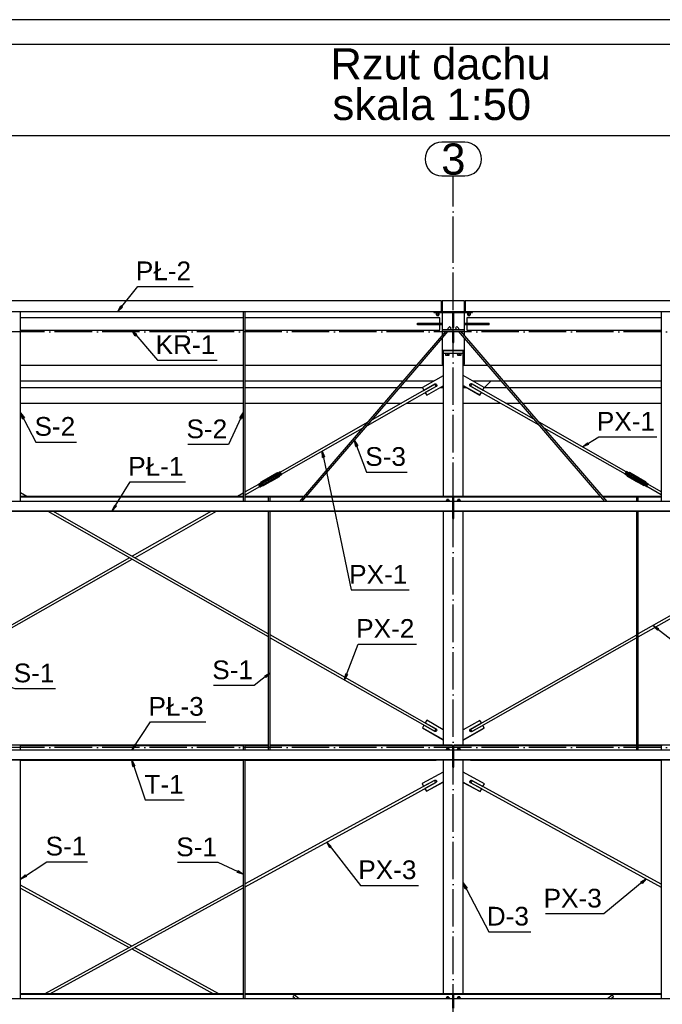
# Paper-space layout 'A0 Advance Steel' of a CAD drawing. Header units: millimetres. Extents: x -21 to 1320, y -7 to 928.
# Tile 24 of 134: x 257 to 360, y 671 to 829. Entities that reach past the tile are written whole.
import ezdxf

# ---------------------------------------------------------------- set-up
doc = ezdxf.new("R2010")
doc.units = ezdxf.units.MM
doc.linetypes.add('ACAD_ISO04W100', pattern=[30, 24, -3, 0, -3])
doc.layers.get('0').update_dxf_attribs({"linetype": 'CONTINUOUS'})
for name, color, linetype in [('AS_Belki', 145, 'CONTINUOUS'), ('AS_Blachy', 30, 'CONTINUOUS'), ('AS_Czesci specjalne', 31, 'CONTINUOUS'), ('AS_Siatki', 72, 'CONTINUOUS'), ('AS_Sruby', 9, 'CONTINUOUS')]:
    doc.layers.add(name, color=color, linetype=linetype)
doc.styles.add('Arial', font='arial.ttf', dxfattribs={"height": 150})

psp = doc.layouts.new('A0 Advance Steel')

# ---------------------------------------------------------------- linework, layer by layer
at = {"color": 0, "linetype": 'ByBlock', "lineweight": -2}
for p, q in [((272.31, 782.33), (272.8, 783.22)), ((273.06, 783.01), (272.31, 782.33)), ((273.06, 783.01), (272.8, 783.22)), ((275.09, 778.42), (274.56, 779.29)), ((274.56, 779.29), (275.34, 778.64)), ((275.09, 778.42), (275.34, 778.64)), ((257.03, 765.12), (256.72, 766.08)), ((256.72, 766.08), (257.33, 765.27)), ((291.83, 765.25), (292.4, 766.08)), ((292.4, 766.08), (292.13, 765.11)), ((257.03, 765.12), (257.33, 765.27)), ((291.83, 765.25), (292.13, 765.11)), ((310.43, 760.65), (310.24, 761.64)), ((310.24, 761.64), (310.74, 760.77)), ((310.43, 760.65), (310.74, 760.77)), ((346.79, 760.59), (347.55, 761.26)), ((347.73, 760.98), (346.79, 760.59)), ((347.73, 760.98), (347.55, 761.26)), ((305.11, 758.93), (305.07, 759.94)), ((305.07, 759.94), (305.43, 759)), ((305.11, 758.93), (305.43, 759)), ((271.41, 750.34), (271.79, 751.28)), ((272.07, 751.1), (271.41, 750.34)), ((272.07, 751.1), (271.79, 751.28)), ((358.77, 731.23), (358.08, 731.97)), ((358.08, 731.97), (358.97, 731.49)), ((358.77, 731.23), (358.97, 731.49)), ((295.83, 723.9), (296.72, 724.38)), ((296.72, 724.38), (296.03, 723.64)), ((295.83, 723.9), (296.03, 723.64)), ((308.62, 723.26), (308.82, 724.26)), ((309.13, 724.14), (308.62, 723.26)), ((309.13, 724.14), (308.82, 724.26)), ((274.56, 711.99), (274.97, 712.91)), ((275.25, 712.73), (274.56, 711.99)), ((275.25, 712.73), (274.97, 712.91)), ((274.72, 709.38), (274.56, 710.38)), ((274.56, 710.38), (275.03, 709.48)), ((274.72, 709.38), (275.03, 709.48)), ((306.25, 696.35), (305.77, 697.24)), ((305.77, 697.24), (306.51, 696.56)), ((306.25, 696.35), (306.51, 696.56)), ((291.57, 692.7), (291.43, 692.4)), ((291.57, 692.7), (292.4, 692.13)), ((256.72, 691.34), (257.46, 692.03)), ((257.65, 691.75), (256.72, 691.34)), ((257.65, 691.75), (257.46, 692.03)), ((292.4, 692.13), (291.43, 692.4)), ((356.11, 690.88), (356.99, 691.39)), ((356.99, 691.39), (356.33, 690.62)), ((327.98, 689.76), (327.66, 690.72)), ((327.66, 690.72), (328.27, 689.91)), ((327.98, 689.76), (328.27, 689.91)), ((356.11, 690.88), (356.33, 690.62))]:
    psp.add_line(p, q, dxfattribs=at)
psp.add_lwpolyline([(1275.22, -1.93), (1275.22, 829.07), (-4.78, 829.07), (-4.78, -1.93)], close=True)
at = {"color": 3, "ltscale": 0.25}
for points in [[(1.26, 477.54), (1.26, 825.14), (628.86, 825.14), (628.86, 477.54), (1.26, 477.54)], [(3.26, 479.89), (3.26, 810.49), (626.86, 810.49), (626.86, 479.89), (3.26, 479.89)]]:
    psp.add_lwpolyline(points, dxfattribs=at)
at = {"color": 7}
for points in [[(272.31, 782.33), (275.51, 786.32), (284.36, 786.32)], [(274.56, 779.29), (278.67, 774.49), (288.22, 774.49)], [(256.72, 766.08), (259.13, 761.39), (265.65, 761.39)], [(292.4, 766.08), (290.01, 761), (283.49, 761)], [(346.79, 760.59), (349.4, 762.21), (358.71, 762.21)], [(310.24, 761.64), (312.14, 756.57), (318.66, 756.57)], [(305.07, 759.94), (309.7, 737.69), (319.01, 737.69)], [(271.41, 750.34), (274.28, 755), (283.14, 755)], [(358.08, 731.97), (363.98, 727.43), (373.29, 727.43)], [(308.62, 723.26), (310.82, 729.01), (320.14, 729.01)], [(296.72, 724.38), (294.14, 722.38), (287.61, 722.38)], [(252.4, 723.07), (255.79, 721.88), (262.32, 721.88)], [(274.56, 711.99), (277.53, 716.52), (286.38, 716.52)], [(274.56, 710.38), (276.66, 704.03), (282.94, 704.03)], [(305.77, 697.24), (311.17, 690.34), (320.49, 690.34)], [(256.72, 691.34), (260.91, 694.13), (267.43, 694.13)], [(292.4, 692.13), (288.37, 694.01), (281.85, 694.01)], [(356.99, 691.39), (350.18, 685.79), (340.86, 685.79)], [(327.66, 690.72), (331.75, 682.9), (338.5, 682.9)]]:
    psp.add_lwpolyline(points, dxfattribs=at)
at = {"layer": 'AS_Belki', "linetype": 'Continuous', "ltscale": 0.25}
for p, q in [((319.9, 784.03), (224.96, 784.03)), ((324.16, 784.03), (319.9, 784.03)), ((324.16, 782.33), (324.16, 784.03)), ((327.86, 784.03), (324.26, 784.03)), ((324.26, 784.03), (324.26, 784.02)), ((327.86, 784.02), (327.86, 784.03)), ((427.16, 784.03), (327.96, 784.03)), ((327.96, 784.03), (327.96, 782.33)), ((224.96, 782.33), (319.9, 782.33)), ((256.72, 751.83), (256.72, 782.33)), ((292.4, 781.29), (256.72, 781.29)), ((292.4, 782.33), (292.4, 751.83)), ((292.72, 751.83), (292.72, 782.33)), ((319.9, 781.29), (292.72, 781.29)), ((319.9, 782.33), (324.16, 782.33)), ((323.9, 781.29), (319.9, 781.29)), ((323.9, 780.41), (323.9, 781.29)), ((327.96, 782.33), (427.16, 782.33)), ((359.4, 781.29), (328.22, 781.29)), ((328.22, 781.29), (328.22, 780.41)), ((359.4, 782.33), (359.4, 751.83)), ((320.3, 780.17), (320.3, 780.41)), ((323.9, 780.17), (320.3, 780.17)), ((323.9, 779.29), (323.9, 780.17)), ((325.46, 779.87), (325.01, 779.35)), ((325.44, 779.35), (325.7, 779.66)), ((326.42, 779.66), (326.69, 779.35)), ((327.11, 779.35), (326.67, 779.87)), ((328.22, 780.17), (328.22, 779.29)), ((256.72, 779.29), (292.4, 779.29)), ((256.72, 779.29), (267.09, 779.29)), ((267.09, 779.29), (267.09, 779.29)), ((282.04, 779.29), (292.4, 779.29)), ((282.04, 779.29), (282.04, 779.29)), ((292.72, 779.29), (319.9, 779.29)), ((292.72, 779.29), (295.62, 779.29)), ((295.62, 779.29), (297.86, 779.29)), ((297.87, 779.29), (300.1, 779.29)), ((300.1, 779.29), (313.69, 779.29)), ((313.69, 779.29), (313.69, 779.29)), ((319.9, 779.29), (323.9, 779.29)), ((319.9, 772.9), (325.26, 779.15)), ((324.84, 779.15), (319.9, 773.39)), ((326.86, 779.15), (350.31, 751.83)), ((350.74, 751.83), (327.28, 779.15)), ((328.22, 779.29), (359.4, 779.29)), ((338.44, 779.29), (352.02, 779.29)), ((338.44, 779.29), (338.44, 779.29)), ((352.02, 779.29), (354.26, 779.29)), ((354.27, 779.29), (356.5, 779.29)), ((356.5, 779.29), (359.4, 779.29)), ((324.46, 775.83), (324.26, 775.83)), ((324.26, 775.83), (324.26, 774.13)), ((324.46, 775.63), (324.46, 752.68)), ((327.86, 775.83), (327.66, 775.83)), ((327.66, 752.68), (327.66, 775.63)), ((327.86, 774.13), (327.86, 775.83)), ((292.4, 773.63), (256.72, 773.63)), ((319.9, 773.63), (292.72, 773.63)), ((319.9, 773.39), (301.39, 751.83)), ((320.11, 773.63), (319.9, 773.63)), ((324.46, 773.63), (320.53, 773.63)), ((331.6, 773.63), (327.66, 773.63)), ((359.4, 773.63), (332.02, 773.63)), ((301.81, 751.83), (319.9, 772.9)), ((323.09, 770.65), (319.9, 768.84)), ((319.9, 768.38), (323.29, 770.3)), ((328.84, 770.34), (339.75, 764.14)), ((338.98, 765.03), (329.04, 770.69)), ((319.9, 768.84), (313.08, 764.96)), ((256.72, 767.63), (292.4, 767.63)), ((292.72, 767.63), (314.96, 767.63)), ((312.31, 764.06), (319.9, 768.38)), ((315.38, 767.63), (317.78, 767.63)), ((318.59, 767.63), (319.9, 767.63)), ((319.9, 767.63), (324.46, 767.63)), ((327.66, 767.63), (333.6, 767.63)), ((334.41, 767.63), (336.75, 767.63)), ((337.17, 767.63), (359.4, 767.63)), ((312.26, 764.49), (298.34, 756.57)), ((353.78, 756.61), (339.8, 764.56)), ((298.54, 756.23), (311.49, 763.59)), ((340.57, 763.67), (353.59, 756.27)), ((294.86, 754.6), (292.72, 753.38)), ((292.72, 752.92), (295.06, 754.25)), ((357.06, 754.29), (359.4, 752.96)), ((359.4, 753.42), (357.26, 754.64)), ((257.7, 752.68), (256.72, 753.24)), ((256.72, 752.78), (256.9, 752.68)), ((292.4, 752.68), (256.72, 752.68)), ((292.4, 753.2), (291.49, 752.68)), ((292.3, 752.68), (292.4, 752.74)), ((302.12, 752.68), (292.72, 752.68)), ((319.9, 752.68), (302.54, 752.68)), ((325.96, 752.68), (319.9, 752.68)), ((325.96, 752.68), (325.96, 752.63)), ((349.59, 752.68), (326.16, 752.68)), ((326.16, 752.63), (326.16, 752.68)), ((359.4, 752.68), (350.01, 752.68)), ((319.9, 751.83), (223.16, 751.83)), ((256.72, 752.63), (292.4, 752.63)), ((256.72, 752.6), (292.4, 752.6)), ((292.72, 752.63), (296.49, 752.63)), ((292.72, 752.6), (296.4, 752.6)), ((296.4, 752.62), (296.4, 751.83)), ((296.64, 752.63), (302.07, 752.63)), ((296.72, 751.83), (296.72, 752.62)), ((296.72, 752.6), (302.05, 752.6)), ((302.47, 752.6), (319.9, 752.6)), ((302.49, 752.63), (319.9, 752.63)), ((319.9, 752.63), (325.96, 752.63)), ((319.9, 752.6), (325.96, 752.6)), ((325.96, 751.83), (319.9, 751.83)), ((325.96, 752.63), (325.96, 752.6)), ((325.96, 752.6), (325.96, 751.83)), ((325.96, 751.83), (325.96, 750.34)), ((326.16, 752.63), (349.63, 752.63)), ((326.16, 752.6), (326.16, 752.63)), ((326.16, 752.6), (349.66, 752.6)), ((326.16, 751.83), (326.16, 752.6)), ((428.96, 751.83), (326.16, 751.83)), ((326.16, 750.34), (326.16, 751.83)), ((350.05, 752.63), (355.49, 752.63)), ((350.08, 752.6), (355.4, 752.6)), ((355.4, 752.62), (355.4, 751.83)), ((355.64, 752.63), (359.4, 752.63)), ((355.72, 751.83), (355.72, 752.62)), ((355.72, 752.6), (359.4, 752.6)), ((223.16, 750.34), (319.9, 750.34)), ((223.16, 750.3), (319.9, 750.3)), ((261.07, 750.3), (296.4, 730.21)), ((296.4, 730.67), (261.88, 750.3)), ((287.32, 750.3), (274.6, 743.07)), ((275, 742.84), (288.12, 750.3)), ((296.4, 750.3), (296.4, 711.99)), ((296.72, 711.99), (296.72, 750.3)), ((319.9, 750.34), (325.96, 750.34)), ((319.9, 750.3), (325.96, 750.3)), ((324.46, 750.3), (324.46, 712.83)), ((325.96, 750.34), (325.96, 750.3)), ((326.16, 750.34), (428.96, 750.34)), ((326.16, 750.3), (326.16, 750.34)), ((326.16, 750.3), (428.96, 750.3)), ((327.66, 712.83), (327.66, 750.3)), ((355.4, 750.3), (355.4, 711.99)), ((355.72, 711.99), (355.72, 750.3)), ((274.19, 742.84), (252.72, 730.63)), ((252.72, 730.17), (274.6, 742.61)), ((377.19, 742.84), (355.72, 730.63)), ((355.72, 730.17), (377.6, 742.61)), ((319.9, 717.3), (296.72, 730.49)), ((296.72, 730.03), (319.9, 716.85)), ((355.4, 730.45), (328.84, 715.34)), ((329.04, 714.99), (355.4, 729.99)), ((323.29, 715.38), (319.9, 717.3)), ((319.9, 716.85), (323.09, 715.03)), ((319.9, 711.99), (223.16, 711.99)), ((296.4, 712.83), (252.72, 712.83)), ((256.64, 712.78), (292.49, 712.78)), ((256.72, 711.99), (256.72, 712.77)), ((256.72, 712.75), (292.4, 712.75)), ((292.4, 712.77), (292.4, 711.99)), ((292.64, 712.78), (296.4, 712.78)), ((292.72, 711.99), (292.72, 712.77)), ((292.72, 712.75), (296.4, 712.75)), ((319.9, 712.83), (296.72, 712.83)), ((296.72, 712.78), (319.9, 712.78)), ((296.72, 712.75), (319.9, 712.75)), ((325.96, 712.83), (319.9, 712.83)), ((319.9, 712.78), (325.96, 712.78)), ((319.9, 712.75), (325.96, 712.75)), ((325.96, 711.99), (319.9, 711.99)), ((325.96, 712.83), (325.96, 712.78)), ((325.96, 712.78), (325.96, 712.75)), ((325.96, 712.75), (325.96, 711.99)), ((325.96, 711.99), (325.96, 710.49)), ((355.4, 712.83), (326.16, 712.83)), ((326.16, 712.78), (326.16, 712.83)), ((326.16, 712.78), (355.4, 712.78)), ((326.16, 712.75), (326.16, 712.78)), ((326.16, 712.75), (355.4, 712.75)), ((326.16, 711.99), (326.16, 712.75)), ((428.96, 711.99), (326.16, 711.99)), ((326.16, 710.49), (326.16, 711.99)), ((399.4, 712.83), (355.72, 712.83)), ((355.72, 712.78), (359.49, 712.78)), ((355.72, 712.75), (359.4, 712.75)), ((359.4, 712.77), (359.4, 711.99)), ((223.16, 710.49), (319.9, 710.49)), ((223.16, 710.46), (319.9, 710.46)), ((256.72, 672.14), (256.72, 710.46)), ((256.72, 710.38), (292.4, 710.38)), ((292.4, 710.46), (292.4, 672.14)), ((292.72, 672.14), (292.72, 710.46)), ((292.72, 710.38), (319.9, 710.38)), ((319.9, 710.49), (325.96, 710.49)), ((319.9, 710.46), (325.96, 710.46)), ((319.9, 710.38), (323.31, 710.38)), ((323.31, 710.38), (323.31, 710.46)), ((324.46, 710.46), (324.46, 672.98)), ((325.96, 710.49), (325.96, 710.46)), ((326.16, 710.49), (428.96, 710.49)), ((326.16, 710.46), (326.16, 710.49)), ((326.16, 710.46), (428.96, 710.46)), ((327.66, 672.98), (327.66, 710.46)), ((328.82, 710.46), (328.82, 710.38)), ((328.82, 710.38), (359.4, 710.38)), ((359.4, 710.46), (359.4, 672.14)), ((323.07, 707.16), (319.9, 705.43)), ((359.4, 690.52), (329.06, 707.13)), ((319.9, 705.43), (292.72, 690.56)), ((319.9, 704.97), (323.26, 706.81)), ((328.86, 706.78), (359.4, 690.07)), ((292.72, 690.11), (319.9, 704.97)), ((274.53, 680.61), (256.72, 690.35)), ((256.72, 689.89), (274.11, 680.38)), ((292.4, 690.39), (260.59, 672.98)), ((261.42, 672.98), (292.4, 689.93)), ((274.53, 680.15), (287.63, 672.98)), ((288.46, 672.98), (274.94, 680.38)), ((292.4, 672.98), (256.72, 672.98)), ((256.72, 672.93), (292.4, 672.93)), ((256.72, 672.9), (292.4, 672.9)), ((319.9, 672.98), (292.72, 672.98)), ((292.72, 672.93), (319.9, 672.93)), ((292.72, 672.9), (319.9, 672.9)), ((300.36, 672.52), (300.84, 672.14)), ((301.35, 672.14), (300.56, 672.77)), ((325.96, 672.98), (319.9, 672.98)), ((319.9, 672.93), (325.96, 672.93)), ((319.9, 672.9), (325.96, 672.9)), ((325.96, 672.98), (325.96, 672.93)), ((325.96, 672.93), (325.96, 672.9)), ((325.96, 672.9), (325.96, 670.64)), ((359.4, 672.98), (326.16, 672.98)), ((326.16, 672.93), (326.16, 672.98)), ((326.16, 672.93), (359.4, 672.93)), ((326.16, 672.9), (326.16, 672.93)), ((326.16, 672.9), (359.4, 672.9)), ((326.16, 670.64), (326.16, 672.9)), ((351.56, 672.77), (350.78, 672.14)), ((351.29, 672.14), (351.76, 672.52)), ((319.9, 672.14), (223.16, 672.14)), ((325.96, 672.14), (319.9, 672.14)), ((428.96, 672.14), (326.16, 672.14))]:
    psp.add_line(p, q, dxfattribs=at)
at = {"layer": 'AS_Belki', "linetype": 'Continuous', "ltscale": 0.25, "extrusion": (0.868433, -0.49392, 0.043212)}
psp.add_circle((781.47, 3.14, -72.59), 0.2, dxfattribs=at)
at = {"layer": 'AS_Belki', "linetype": 'Continuous', "ltscale": 0.25, "extrusion": (-0.868433, -0.49392, 0.043212)}
psp.add_circle((-459.03, 27.63, -638.9), 0.2, dxfattribs=at)
at = {"layer": 'AS_Belki', "linetype": 'Continuous', "ltscale": 0.25, "extrusion": (-0.650037, -0.757011, 0.06623)}
psp.add_arc((-260.98, 53.23, -801.93), 0.16, 3.255, 183.255, dxfattribs=at)
at = {"layer": 'AS_Belki', "linetype": 'Continuous', "ltscale": 0.25, "extrusion": (0.650037, -0.757011, 0.06623)}
psp.add_arc((755.73, 25.09, -378.02), 0.16, 356.745, 176.745, dxfattribs=at)
at = {"layer": 'AS_Belki', "linetype": 'Continuous', "ltscale": 0.25, "extrusion": (-0.868433, -0.49392, 0.043212)}
psp.add_arc((-509.95, 28.6, -661.22), 0.2, 4.3449, 184.3449, dxfattribs=at)
at = {"layer": 'AS_Belki', "linetype": 'Continuous', "ltscale": 0.25, "extrusion": (0.868433, -0.49392, 0.043212)}
psp.add_arc((832.39, 4.11, -94.91), 0.2, 355.6551, 175.6551, dxfattribs=at)
at = {"layer": 'AS_Belki', "linetype": 'Continuous', "ltscale": 0.25, "extrusion": (-2.87581e-11, -0.996195, 0.087156)}
for centre in [(296.56, 65.59, -749.75), (355.56, 65.59, -749.75), (256.56, 62.12, -710.06), (292.56, 62.12, -710.06)]:
    psp.add_arc(centre, 0.16, 0, 180, dxfattribs=at)
at = {"layer": 'AS_Belki', "linetype": 'Continuous', "ltscale": 0.25, "extrusion": (-2.85315e-11, -0.996195, 0.087156)}
psp.add_arc((359.56, 62.12, -710.06), 0.16, 0, 180, dxfattribs=at)
at = {"layer": 'AS_Belki', "linetype": 'Continuous', "ltscale": 0.25, "extrusion": (-0.876516, -0.479542, 0.041954)}
psp.add_arc((-465.12, 26.13, -622.29), 0.2, 4.3852, 184.3852, dxfattribs=at)
at = {"layer": 'AS_Belki', "linetype": 'Continuous', "ltscale": 0.25, "extrusion": (0.876516, -0.479542, 0.041954)}
psp.add_arc((778.09, 2.13, -50.67), 0.2, 355.6148, 175.6148, dxfattribs=at)
at = {"layer": 'AS_Belki', "linetype": 'Continuous', "ltscale": 0.25, "extrusion": (0.778581, -0.627525, 0.004981)}
psp.add_arc((712.27, 0.94, -188.17), 0.16, 356.1756, 176.1756, dxfattribs=at)
at = {"layer": 'AS_Belki', "linetype": 'Continuous', "ltscale": 0.25, "extrusion": (-0.778581, -0.627525, 0.004981)}
psp.add_arc((-303.04, 3.47, -695.9), 0.16, 3.8244, 183.8244, dxfattribs=at)
at = {"layer": 'AS_Blachy', "linetype": 'Continuous', "ltscale": 0.25}
for p, q in [((327.86, 784.02), (324.26, 784.02)), ((324.26, 784.02), (324.26, 782.33)), ((327.86, 782.33), (327.86, 784.02)), ((322.96, 782.33), (322.96, 782.13)), ((322.96, 782.13), (329.16, 782.13)), ((324.16, 782.33), (327.96, 782.33)), ((324.26, 782.13), (324.26, 778.47)), ((325.96, 782.13), (325.96, 781.14)), ((326.16, 781.14), (325.96, 781.14)), ((325.96, 781.14), (325.96, 779.74)), ((326.16, 781.14), (326.16, 782.13)), ((326.16, 779.74), (326.16, 781.14)), ((327.86, 779.35), (327.86, 782.13)), ((329.16, 782.13), (329.16, 782.33)), ((320.3, 780.41), (324.26, 780.41)), ((324.26, 780.17), (323.9, 780.17)), ((325.96, 779.74), (326.16, 779.74)), ((327.86, 780.41), (331.82, 780.41)), ((331.82, 780.17), (327.86, 780.17)), ((331.82, 780.17), (331.82, 780.41)), ((324.26, 777.98), (324.26, 776.06)), ((327.86, 779.35), (324.27, 779.35)), ((324.27, 779.35), (324.27, 779.15)), ((324.27, 779.15), (327.86, 779.15)), ((325.96, 779.15), (325.96, 778.55)), ((326.16, 778.55), (325.96, 778.55)), ((325.96, 778.55), (325.96, 777.35)), ((326.16, 778.55), (326.16, 779.15)), ((326.16, 777.35), (326.16, 778.55)), ((327.86, 779.15), (327.86, 779.35)), ((327.86, 778.47), (327.86, 779.15)), ((327.86, 776.06), (327.86, 777.98)), ((325.96, 777.35), (326.16, 777.35)), ((327.86, 776.06), (324.26, 776.06)), ((324.26, 776.06), (324.26, 776.03)), ((324.26, 776.03), (324.26, 775.83)), ((324.26, 776.03), (324.46, 776.03)), ((324.46, 776.03), (327.66, 776.03)), ((324.46, 776.03), (324.46, 775.63)), ((324.46, 775.63), (327.66, 775.63)), ((327.66, 776.03), (327.86, 776.03)), ((327.66, 775.63), (327.66, 776.03)), ((327.86, 776.03), (327.86, 776.06)), ((327.86, 775.83), (327.86, 776.03)), ((324.46, 774.13), (324.26, 774.13)), ((324.26, 774.13), (324.26, 773.93)), ((324.26, 773.93), (324.46, 773.93)), ((324.46, 773.83), (324.26, 773.83)), ((324.26, 773.83), (324.26, 773.63)), ((327.86, 774.13), (327.66, 774.13)), ((327.66, 773.93), (327.86, 773.93)), ((327.86, 773.83), (327.66, 773.83)), ((327.86, 773.93), (327.86, 774.13)), ((327.86, 773.63), (327.86, 773.83)), ((324.46, 772.02), (321.1, 770.1)), ((331.02, 770.14), (327.66, 772.05)), ((292.4, 771.13), (256.72, 771.13)), ((256.72, 770.13), (292.4, 770.13)), ((317.96, 771.13), (292.72, 771.13)), ((292.72, 770.13), (317.1, 770.13)), ((317.52, 770.13), (319.9, 770.13)), ((319.9, 771.13), (318.38, 771.13)), ((322.91, 771.13), (319.9, 771.13)), ((319.9, 770.13), (321.15, 770.13)), ((321.1, 770.1), (321.34, 769.69)), ((321.1, 770.1), (321.1, 770.08)), ((321.1, 770.08), (321.34, 769.67)), ((321.34, 769.69), (323.09, 770.69)), ((321.34, 769.67), (323.09, 770.67)), ((323.31, 770.31), (321.56, 769.31)), ((321.8, 768.89), (324.46, 770.41)), ((321.8, 768.87), (324.46, 770.39)), ((322.16, 770.13), (322.18, 770.13)), ((322.99, 770.13), (323.01, 770.13)), ((323.09, 770.69), (323.09, 770.67)), ((323.31, 770.31), (323.3, 770.3)), ((324.01, 770.13), (324.46, 770.13)), ((327.66, 770.45), (330.33, 768.93)), ((327.66, 770.43), (330.33, 768.91)), ((327.66, 770.13), (328.18, 770.13)), ((328.82, 770.34), (328.81, 770.34)), ((330.57, 769.35), (328.81, 770.34)), ((329.03, 770.72), (330.79, 769.73)), ((329.03, 770.7), (329.03, 770.72)), ((329.03, 770.7), (330.79, 769.71)), ((329.19, 770.13), (329.21, 770.13)), ((332.06, 771.13), (329.28, 771.13)), ((330.01, 770.13), (330.04, 770.13)), ((330.79, 769.73), (331.02, 770.14)), ((330.79, 769.71), (331.02, 770.12)), ((331.02, 770.12), (331.02, 770.14)), ((331.02, 770.13), (331.06, 770.13)), ((331.06, 770.13), (332.06, 771.13)), ((331.06, 770.13), (334.6, 770.13)), ((333.74, 771.13), (332.06, 771.13)), ((359.4, 771.13), (334.16, 771.13)), ((335.02, 770.13), (359.4, 770.13)), ((321.34, 769.67), (321.34, 769.69)), ((321.56, 769.31), (321.8, 768.89)), ((321.56, 769.31), (321.56, 769.29)), ((321.56, 769.29), (321.8, 768.87)), ((321.8, 768.87), (321.8, 768.89)), ((330.33, 768.93), (330.57, 769.35)), ((330.33, 768.91), (330.57, 769.33)), ((330.33, 768.93), (330.33, 768.91)), ((330.57, 769.33), (330.57, 769.35)), ((330.79, 769.73), (330.79, 769.71)), ((326.16, 751.71), (325.96, 751.71)), ((326.16, 751.51), (325.96, 751.51)), ((325.96, 750.91), (326.16, 750.91)), ((325.96, 750.3), (325.96, 749.18)), ((326.16, 749.18), (326.16, 750.3)), ((325.96, 749.18), (326.16, 749.18)), ((325.96, 749.18), (325.96, 749.13)), ((325.96, 749.13), (326.16, 749.13)), ((326.16, 749.13), (326.16, 749.18)), ((321.8, 716.81), (321.56, 716.39)), ((321.56, 716.39), (323.31, 715.4)), ((321.56, 716.39), (321.56, 716.37)), ((321.56, 716.37), (323.3, 715.38)), ((324.46, 715.29), (321.8, 716.81)), ((330.33, 716.77), (327.66, 715.25)), ((330.57, 716.36), (330.33, 716.77)), ((321.34, 716.01), (321.1, 715.6)), ((321.1, 715.6), (324.46, 713.69)), ((321.1, 715.6), (321.1, 715.58)), ((321.1, 715.58), (324.46, 713.67)), ((323.09, 715.02), (321.34, 716.01)), ((323.31, 715.4), (323.31, 715.38)), ((327.66, 713.65), (331.02, 715.56)), ((327.66, 713.63), (331.02, 715.54)), ((328.81, 715.36), (330.57, 716.36)), ((328.81, 715.34), (328.81, 715.36)), ((328.82, 715.34), (330.57, 716.34)), ((330.79, 715.98), (329.03, 714.98)), ((330.57, 716.34), (330.57, 716.36)), ((331.02, 715.56), (330.79, 715.98)), ((331.02, 715.54), (331.02, 715.56)), ((326.16, 711.86), (325.96, 711.86)), ((326.16, 711.66), (325.96, 711.66)), ((325.96, 711.06), (326.16, 711.06)), ((325.96, 710.46), (325.96, 709.33)), ((326.16, 709.33), (326.16, 710.46)), ((324.46, 708.5), (321.08, 706.65)), ((325.96, 709.33), (326.16, 709.33)), ((325.96, 709.33), (325.96, 709.28)), ((325.96, 709.28), (326.16, 709.28)), ((326.16, 709.28), (326.16, 709.33)), ((321.31, 706.23), (323.08, 707.2)), ((321.31, 706.21), (323.08, 707.18)), ((321.75, 705.43), (324.46, 706.91)), ((323.08, 707.2), (323.08, 707.18)), ((331.05, 706.61), (327.66, 708.47)), ((329.05, 707.16), (330.82, 706.19)), ((329.05, 707.14), (329.05, 707.16)), ((329.05, 707.14), (330.82, 706.17)), ((321.08, 706.65), (321.31, 706.23)), ((321.08, 706.65), (321.08, 706.63)), ((321.08, 706.63), (321.31, 706.21)), ((321.31, 706.21), (321.31, 706.23)), ((323.29, 706.82), (321.52, 705.85)), ((321.52, 705.85), (321.75, 705.43)), ((321.52, 705.85), (321.52, 705.83)), ((321.52, 705.83), (321.75, 705.41)), ((321.75, 705.41), (324.46, 706.89)), ((321.75, 705.41), (321.75, 705.43)), ((323.29, 706.82), (323.28, 706.81)), ((327.66, 706.88), (330.38, 705.39)), ((327.66, 706.85), (330.38, 705.37)), ((328.84, 706.78), (328.84, 706.78)), ((330.61, 705.81), (328.84, 706.78)), ((330.38, 705.39), (330.61, 705.81)), ((330.38, 705.37), (330.61, 705.79)), ((330.38, 705.39), (330.38, 705.37)), ((330.61, 705.79), (330.61, 705.81)), ((330.82, 706.19), (331.05, 706.61)), ((330.82, 706.17), (331.05, 706.59)), ((330.82, 706.19), (330.82, 706.17)), ((331.05, 706.59), (331.05, 706.61)), ((326.16, 672.01), (325.96, 672.01)), ((326.16, 671.81), (325.96, 671.81))]:
    psp.add_line(p, q, dxfattribs=at)
at = {"layer": 'AS_Blachy', "linetype": 'Continuous', "ltscale": 0.25, "extrusion": (1.44381e-13, -0.087156, -0.996195)}
psp.add_arc((323.2, -767.56, -67.15), 0.22, 240.2823, 60.2719, dxfattribs=at)
at = {"layer": 'AS_Blachy', "linetype": 'Continuous', "ltscale": 0.25, "extrusion": (-1.02221e-13, -0.087156, -0.996195)}
psp.add_arc((323.2, -767.54, -67.15), 0.22, 240.2823, 357.2131, dxfattribs=at)
at = {"layer": 'AS_Blachy', "linetype": 'Continuous', "ltscale": 0.25, "extrusion": (8.23592e-14, -0.087156, -0.996195)}
for centre, start, end in [((328.92, -767.6, -67.16), 119.7281, 299.7177), ((328.94, -704.28, -61.62), 118.7804, 298.7699), ((328.94, -704.26, -61.61), 182.7869, 298.7699)]:
    psp.add_arc(centre, 0.22, start, end, dxfattribs=at)
at = {"layer": 'AS_Blachy', "linetype": 'Continuous', "ltscale": 0.25, "extrusion": (1.4411e-14, -0.087156, -0.996195)}
psp.add_arc((328.92, -767.58, -67.15), 0.22, 182.7869, 299.7177, dxfattribs=at)
at = {"layer": 'AS_Blachy', "linetype": 'Continuous', "ltscale": 0.25, "extrusion": (1.02221e-13, -0.087156, -0.996195)}
psp.add_arc((323.2, -712.48, -62.33), 0.22, 299.7281, 119.7177, dxfattribs=at)
at = {"layer": 'AS_Blachy', "linetype": 'Continuous', "ltscale": 0.25, "extrusion": (-2.18022e-13, -0.087156, -0.996195)}
psp.add_arc((323.2, -712.46, -62.33), 0.22, 299.7281, 357.2131, dxfattribs=at)
at = {"layer": 'AS_Blachy', "linetype": 'Continuous', "ltscale": 0.25, "extrusion": (6.79482e-14, -0.087156, -0.996195)}
psp.add_arc((328.92, -712.45, -62.33), 0.22, 60.2823, 240.2719, dxfattribs=at)
at = {"layer": 'AS_Blachy', "linetype": 'Continuous', "ltscale": 0.25, "extrusion": (-8.23592e-14, -0.087156, -0.996195)}
psp.add_arc((328.92, -712.43, -62.33), 0.22, 182.7869, 240.2719, dxfattribs=at)
at = {"layer": 'AS_Blachy', "linetype": 'Continuous', "ltscale": 0.25, "extrusion": (-8.20643e-14, -0.087156, -0.996195)}
psp.add_arc((323.18, -704.32, -61.62), 0.22, 241.2301, 61.2196, dxfattribs=at)
at = {"layer": 'AS_Blachy', "linetype": 'Continuous', "ltscale": 0.25, "extrusion": (6.79549e-14, -0.087156, -0.996195)}
psp.add_arc((323.18, -704.3, -61.62), 0.22, 241.2301, 357.2131, dxfattribs=at)
at = {"layer": 'AS_Czesci specjalne', "linetype": 'Continuous', "ltscale": 0.25}
for p, q in [((295.23, 754.93), (297.87, 756.43)), ((297.94, 756.33), (295.3, 754.83)), ((298.02, 756.19), (295.38, 754.69)), ((295.46, 754.54), (298.1, 756.04)), ((298.16, 755.92), (295.52, 754.42)), ((296.54, 755.69), (297.87, 756.43)), ((297.87, 756.43), (296.58, 755.72)), ((296.61, 755.74), (297.85, 756.45)), ((297.87, 756.43), (296.61, 755.74)), ((297.85, 756.45), (296.63, 755.76)), ((298.16, 755.92), (296.85, 755.15)), ((298.16, 755.92), (296.9, 755.17)), ((296.93, 755.18), (298.16, 755.92)), ((298.19, 755.87), (296.93, 755.18)), ((296.96, 755.18), (298.19, 755.87)), ((296.96, 755.17), (298.19, 755.87)), ((296.97, 755.18), (298.19, 755.87)), ((297.87, 756.43), (297.85, 756.45)), ((297.96, 756.41), (297.85, 756.45)), ((297.94, 756.33), (297.87, 756.43)), ((297.97, 756.39), (297.87, 756.43)), ((297.94, 756.33), (298.02, 756.19)), ((298.02, 756.32), (297.94, 756.33)), ((298.31, 756.61), (297.96, 756.41)), ((297.96, 756.41), (297.97, 756.39)), ((298.33, 756.6), (297.97, 756.39)), ((297.97, 756.39), (298.02, 756.32)), ((298.37, 756.53), (298.02, 756.32)), ((298.02, 756.32), (298.08, 756.22)), ((298.08, 756.22), (298.02, 756.19)), ((298.02, 756.19), (298.1, 756.04)), ((298.44, 756.42), (298.08, 756.22)), ((298.08, 756.22), (298.14, 756.11)), ((298.1, 756.04), (298.14, 756.11)), ((298.1, 756.04), (298.16, 755.92)), ((298.14, 756.11), (298.5, 756.31)), ((298.14, 756.11), (298.19, 756.02)), ((298.16, 755.92), (298.19, 756.02)), ((298.16, 755.92), (298.19, 755.87)), ((298.19, 756.02), (298.54, 756.22)), ((298.19, 756.02), (298.2, 755.98)), ((298.19, 755.87), (298.2, 755.98)), ((298.2, 755.98), (298.56, 756.18)), ((298.33, 756.6), (298.31, 756.61)), ((298.37, 756.53), (298.33, 756.6)), ((298.44, 756.42), (298.37, 756.53)), ((298.5, 756.31), (298.44, 756.42)), ((298.54, 756.22), (298.5, 756.31)), ((298.56, 756.18), (298.54, 756.22)), ((353.58, 756.26), (353.57, 756.22)), ((353.57, 756.22), (353.92, 756.02)), ((353.63, 756.35), (353.58, 756.26)), ((353.58, 756.26), (353.94, 756.06)), ((353.69, 756.46), (353.63, 756.35)), ((353.63, 756.35), (353.99, 756.15)), ((353.75, 756.56), (353.69, 756.46)), ((353.69, 756.46), (354.05, 756.26)), ((353.8, 756.64), (353.75, 756.56)), ((354.11, 756.36), (353.75, 756.56)), ((353.82, 756.65), (353.8, 756.64)), ((354.15, 756.43), (353.8, 756.64)), ((354.17, 756.45), (353.82, 756.65)), ((353.92, 756.02), (353.94, 756.06)), ((353.92, 756.02), (353.94, 755.91)), ((353.94, 756.06), (353.99, 756.15)), ((353.94, 756.06), (353.96, 755.96)), ((353.96, 755.96), (353.94, 755.91)), ((353.94, 755.91), (355.16, 755.22)), ((353.94, 755.91), (355.17, 755.21)), ((353.94, 755.91), (355.17, 755.22)), ((355.19, 755.22), (353.94, 755.91)), ((354.02, 756.08), (353.96, 755.96)), ((353.96, 755.96), (355.19, 755.22)), ((353.96, 755.96), (355.23, 755.21)), ((355.27, 755.19), (353.96, 755.96)), ((356.6, 754.46), (353.96, 755.96)), ((353.99, 756.15), (354.05, 756.26)), ((353.99, 756.15), (354.02, 756.08)), ((354.02, 756.08), (354.11, 756.23)), ((354.02, 756.08), (356.66, 754.58)), ((354.05, 756.26), (354.11, 756.36)), ((354.05, 756.26), (354.11, 756.23)), ((354.11, 756.36), (354.15, 756.43)), ((354.19, 756.37), (354.11, 756.36)), ((354.11, 756.23), (354.19, 756.37)), ((354.11, 756.23), (356.75, 754.73)), ((354.25, 756.47), (354.15, 756.43)), ((354.15, 756.43), (354.17, 756.45)), ((354.28, 756.49), (354.17, 756.45)), ((354.19, 756.37), (354.25, 756.47)), ((356.83, 754.87), (354.19, 756.37)), ((354.25, 756.47), (354.28, 756.49)), ((354.25, 756.47), (356.89, 754.97)), ((354.25, 756.47), (355.58, 755.73)), ((354.25, 756.47), (355.55, 755.76)), ((355.52, 755.78), (354.25, 756.47)), ((354.28, 756.49), (355.52, 755.78)), ((355.5, 755.8), (354.28, 756.49)), ((295.19, 754.84), (294.84, 754.64)), ((294.84, 754.64), (294.85, 754.6)), ((294.85, 754.62), (294.84, 754.64)), ((295.21, 754.82), (294.85, 754.62)), ((294.9, 754.55), (294.85, 754.62)), ((294.85, 754.6), (294.86, 754.59)), ((294.86, 754.6), (294.86, 754.6)), ((294.86, 754.6), (294.87, 754.59)), ((294.87, 754.59), (294.91, 754.53)), ((295.26, 754.75), (294.9, 754.55)), ((294.96, 754.44), (294.9, 754.55)), ((294.91, 754.53), (294.96, 754.44)), ((294.96, 754.44), (295.32, 754.65)), ((294.96, 754.44), (295.01, 754.35)), ((295.02, 754.33), (294.96, 754.44)), ((295.01, 754.35), (295.05, 754.27)), ((295.02, 754.33), (295.38, 754.54)), ((295.07, 754.25), (295.02, 754.33)), ((295.05, 754.27), (295.07, 754.24)), ((295.06, 754.25), (295.07, 754.22)), ((295.07, 754.24), (295.06, 754.25)), ((295.07, 754.25), (295.43, 754.45)), ((295.09, 754.21), (295.07, 754.25)), ((295.09, 754.21), (295.44, 754.41)), ((295.21, 754.95), (295.19, 754.84)), ((295.21, 754.82), (295.19, 754.84)), ((295.21, 754.95), (296.46, 755.66)), ((296.44, 755.65), (295.21, 754.95)), ((295.21, 754.95), (295.23, 754.93)), ((295.23, 754.93), (295.21, 754.82)), ((295.26, 754.75), (295.21, 754.82)), ((296.54, 755.69), (295.23, 754.93)), ((296.5, 755.67), (295.23, 754.93)), ((296.46, 755.66), (295.23, 754.93)), ((295.23, 754.93), (295.3, 754.83)), ((295.3, 754.83), (295.26, 754.75)), ((295.32, 754.65), (295.26, 754.75)), ((295.3, 754.83), (295.38, 754.69)), ((295.32, 754.65), (295.38, 754.69)), ((295.32, 754.65), (295.38, 754.54)), ((295.38, 754.69), (295.46, 754.54)), ((295.38, 754.54), (295.43, 754.45)), ((295.38, 754.54), (295.46, 754.54)), ((295.43, 754.45), (295.44, 754.41)), ((295.43, 754.45), (295.52, 754.42)), ((295.44, 754.41), (295.55, 754.37)), ((295.46, 754.54), (295.52, 754.42)), ((295.52, 754.42), (296.85, 755.15)), ((295.52, 754.42), (296.82, 755.12)), ((295.52, 754.42), (296.79, 755.09)), ((295.52, 754.42), (295.55, 754.37)), ((296.79, 755.09), (295.55, 754.37)), ((296.77, 755.07), (295.55, 754.37)), ((295.55, 754.37), (296.76, 755.06)), ((295.55, 754.37), (296.77, 755.06)), ((296.46, 755.66), (296.44, 755.65)), ((296.5, 755.67), (296.46, 755.66)), ((296.54, 755.69), (296.5, 755.67)), ((296.58, 755.72), (296.54, 755.69)), ((296.61, 755.74), (296.58, 755.72)), ((296.63, 755.76), (296.61, 755.74)), ((296.76, 755.06), (296.77, 755.07)), ((296.76, 755.06), (296.77, 755.06)), ((296.77, 755.07), (296.79, 755.09)), ((296.77, 755.06), (296.79, 755.08)), ((296.77, 755.06), (296.77, 755.07)), ((296.77, 755.06), (296.77, 755.07)), ((296.79, 755.08), (296.78, 755.09)), ((296.78, 755.09), (296.79, 755.08)), ((296.79, 755.09), (296.82, 755.12)), ((296.79, 755.08), (296.82, 755.1)), ((296.81, 755.12), (296.82, 755.1)), ((296.82, 755.1), (296.81, 755.12)), ((296.82, 755.1), (296.81, 755.11)), ((296.82, 755.12), (296.85, 755.15)), ((296.82, 755.1), (296.85, 755.13)), ((296.85, 755.15), (296.9, 755.17)), ((296.85, 755.13), (296.9, 755.15)), ((296.85, 755.14), (296.85, 755.13)), ((296.88, 755.16), (296.9, 755.15)), ((296.89, 755.16), (296.9, 755.15)), ((296.9, 755.17), (296.93, 755.18)), ((296.9, 755.15), (296.93, 755.16)), ((296.92, 755.17), (296.93, 755.16)), ((296.93, 755.18), (296.93, 755.16)), ((296.93, 755.18), (296.93, 755.16)), ((296.93, 755.18), (296.96, 755.18)), ((296.93, 755.16), (296.96, 755.17)), ((296.96, 755.17), (296.96, 755.18)), ((296.96, 755.18), (296.96, 755.17)), ((296.96, 755.18), (296.97, 755.18)), ((296.96, 755.17), (296.97, 755.18)), ((355.16, 755.22), (355.17, 755.21)), ((355.16, 755.22), (355.17, 755.22)), ((355.17, 755.22), (355.19, 755.22)), ((355.17, 755.21), (355.17, 755.22)), ((355.17, 755.22), (355.17, 755.21)), ((355.17, 755.21), (355.19, 755.2)), ((355.19, 755.22), (355.23, 755.21)), ((355.19, 755.2), (355.2, 755.22)), ((355.19, 755.2), (355.2, 755.21)), ((355.19, 755.2), (355.23, 755.19)), ((355.23, 755.21), (355.27, 755.19)), ((355.23, 755.19), (355.24, 755.2)), ((355.23, 755.19), (355.24, 755.2)), ((355.23, 755.2), (355.23, 755.19)), ((355.23, 755.19), (355.27, 755.17)), ((355.27, 755.19), (355.31, 755.16)), ((355.27, 755.19), (356.6, 754.46)), ((355.27, 755.17), (355.29, 755.18)), ((355.28, 755.18), (355.27, 755.17)), ((355.27, 755.17), (355.31, 755.14)), ((355.31, 755.16), (355.34, 755.13)), ((355.31, 755.16), (356.6, 754.46)), ((355.32, 755.15), (355.31, 755.14)), ((355.31, 755.14), (355.34, 755.12)), ((355.34, 755.13), (355.36, 755.11)), ((356.58, 754.41), (355.34, 755.13)), ((355.34, 755.13), (356.6, 754.46)), ((355.34, 755.13), (355.34, 755.12)), ((355.34, 755.13), (355.34, 755.12)), ((355.34, 755.12), (355.36, 755.1)), ((355.34, 755.12), (355.35, 755.12)), ((355.36, 755.11), (355.37, 755.1)), ((356.58, 754.41), (355.36, 755.11)), ((355.36, 755.1), (355.36, 755.11)), ((355.36, 755.11), (355.36, 755.1)), ((355.36, 755.1), (356.58, 754.41)), ((355.36, 755.1), (355.37, 755.1)), ((355.37, 755.1), (356.58, 754.41)), ((355.52, 755.78), (355.5, 755.8)), ((355.55, 755.76), (355.52, 755.78)), ((355.58, 755.73), (355.55, 755.76)), ((356.89, 754.97), (355.58, 755.73)), ((355.63, 755.71), (355.58, 755.73)), ((356.89, 754.97), (355.63, 755.71)), ((355.66, 755.7), (355.63, 755.71)), ((356.89, 754.97), (355.66, 755.7)), ((355.66, 755.7), (356.92, 754.99)), ((355.69, 755.69), (355.66, 755.7)), ((356.92, 754.99), (355.69, 755.69)), ((356.58, 754.41), (356.6, 754.46)), ((356.58, 754.41), (356.68, 754.45)), ((356.6, 754.46), (356.66, 754.58)), ((356.6, 754.46), (356.7, 754.49)), ((356.66, 754.58), (356.75, 754.73)), ((356.66, 754.58), (356.75, 754.57)), ((356.7, 754.49), (356.68, 754.45)), ((356.68, 754.45), (357.04, 754.25)), ((356.75, 754.57), (356.7, 754.49)), ((356.7, 754.49), (357.06, 754.28)), ((356.75, 754.73), (356.83, 754.87)), ((356.81, 754.69), (356.75, 754.73)), ((356.81, 754.69), (356.75, 754.57)), ((356.75, 754.57), (357.1, 754.37)), ((356.81, 754.69), (356.87, 754.79)), ((357.16, 754.48), (356.81, 754.69)), ((356.83, 754.87), (356.89, 754.97)), ((356.87, 754.79), (356.83, 754.87)), ((356.87, 754.79), (356.92, 754.86)), ((357.23, 754.59), (356.87, 754.79)), ((356.89, 754.97), (356.92, 754.99)), ((356.92, 754.86), (356.89, 754.97)), ((356.93, 754.88), (356.92, 754.99)), ((356.92, 754.86), (356.93, 754.88)), ((357.27, 754.66), (356.92, 754.86)), ((357.29, 754.68), (356.93, 754.88)), ((357.06, 754.28), (357.04, 754.25)), ((357.04, 754.25), (357.06, 754.26)), ((357.1, 754.37), (357.06, 754.28)), ((357.06, 754.28), (357.07, 754.31)), ((357.07, 754.29), (357.06, 754.28)), ((357.06, 754.26), (357.07, 754.28)), ((357.07, 754.31), (357.11, 754.39)), ((357.16, 754.48), (357.1, 754.37)), ((357.11, 754.39), (357.16, 754.48)), ((357.23, 754.59), (357.16, 754.48)), ((357.16, 754.48), (357.22, 754.57)), ((357.22, 754.57), (357.26, 754.63)), ((357.27, 754.66), (357.23, 754.59)), ((357.26, 754.63), (357.27, 754.64)), ((357.29, 754.68), (357.27, 754.66)), ((357.27, 754.64), (357.29, 754.68)), ((357.27, 754.63), (357.27, 754.64)), ((357.27, 754.64), (357.27, 754.63)), ((295.07, 754.22), (295.09, 754.21))]:
    psp.add_line(p, q, dxfattribs=at)
at = {"layer": 'AS_Siatki', "color": 20, "linetype": 'Continuous', "ltscale": 0.25}
for p, q in [((327.9, 809.43), (324.23, 809.43)), ((324.23, 804.03), (327.9, 804.03))]:
    psp.add_line(p, q, dxfattribs=at)
at = {"layer": 'AS_Siatki', "color": 20, "linetype": 'ACAD_ISO04W100', "ltscale": 0.25}
for p, q in [((326.06, 791.53), (326.06, 804.03)), ((326.06, 501.33), (326.06, 791.53)), ((326.06, 791.53), (326.06, 791.53)), ((602.56, 779.03), (27.56, 779.03)), ((602.56, 712.43), (27.56, 712.43))]:
    psp.add_line(p, q, dxfattribs=at)
at = {"layer": 'AS_Siatki', "color": 20, "linetype": 'Continuous', "ltscale": 0.25}
for centre, start, end in [((324.23, 806.73), 90, 270), ((327.9, 806.73), 270, 90)]:
    psp.add_arc(centre, 2.7, start, end, dxfattribs=at)
at = {"layer": 'AS_Sruby', "linetype": 'Continuous', "ltscale": 0.25}
for p, q in [((323.26, 782.13), (323.26, 782.07)), ((323.26, 782.07), (323.27, 782.07)), ((323.27, 782.07), (323.29, 782.07)), ((323.29, 782.07), (323.31, 782.07)), ((323.31, 782.07), (323.35, 782.07)), ((323.33, 782.07), (323.33, 781.78)), ((323.33, 781.78), (323.56, 781.78)), ((323.35, 782.07), (323.4, 782.07)), ((323.4, 782.07), (323.45, 782.07)), ((323.4, 781.78), (323.4, 781.65)), ((323.4, 781.65), (323.42, 781.65)), ((323.42, 781.65), (323.45, 781.65)), ((323.45, 782.07), (323.5, 782.07)), ((323.45, 781.65), (323.5, 781.65)), ((323.5, 782.07), (323.56, 782.07)), ((323.5, 781.65), (323.56, 781.65)), ((323.56, 782.07), (323.62, 782.07)), ((323.56, 782.07), (323.56, 781.78)), ((323.56, 781.78), (323.8, 781.78)), ((323.56, 781.65), (323.62, 781.65)), ((323.62, 782.07), (323.68, 782.07)), ((323.62, 781.65), (323.68, 781.65)), ((323.68, 782.07), (323.73, 782.07)), ((323.68, 781.65), (323.71, 781.65)), ((323.71, 781.65), (323.72, 781.65)), ((323.72, 781.65), (323.72, 781.78)), ((323.73, 782.07), (323.78, 782.07)), ((323.78, 782.07), (323.81, 782.07)), ((323.8, 781.78), (323.8, 782.07)), ((323.81, 782.07), (323.84, 782.07)), ((323.84, 782.07), (323.86, 782.07)), ((323.86, 782.07), (323.86, 782.13)), ((323.86, 782.07), (323.86, 782.07)), ((328.26, 782.13), (328.26, 782.07)), ((328.26, 782.07), (328.27, 782.07)), ((328.27, 782.07), (328.29, 782.07)), ((328.29, 782.07), (328.31, 782.07)), ((328.31, 782.07), (328.35, 782.07)), ((328.33, 782.07), (328.33, 781.78)), ((328.33, 781.78), (328.56, 781.78)), ((328.35, 782.07), (328.4, 782.07)), ((328.4, 782.07), (328.45, 782.07)), ((328.4, 781.78), (328.4, 781.65)), ((328.4, 781.65), (328.42, 781.65)), ((328.42, 781.65), (328.45, 781.65)), ((328.45, 782.07), (328.5, 782.07)), ((328.45, 781.65), (328.5, 781.65)), ((328.5, 782.07), (328.56, 782.07)), ((328.5, 781.65), (328.56, 781.65)), ((328.56, 782.07), (328.62, 782.07)), ((328.56, 781.78), (328.56, 782.07)), ((328.56, 781.78), (328.8, 781.78)), ((328.56, 781.65), (328.62, 781.65)), ((328.62, 782.07), (328.68, 782.07)), ((328.62, 781.65), (328.68, 781.65)), ((328.68, 782.07), (328.73, 782.07)), ((328.68, 781.65), (328.71, 781.65)), ((328.71, 781.65), (328.72, 781.65)), ((328.72, 781.65), (328.72, 781.78)), ((328.73, 782.07), (328.78, 782.07)), ((328.78, 782.07), (328.81, 782.07)), ((328.8, 781.78), (328.8, 782.07)), ((328.81, 782.07), (328.84, 782.07)), ((328.84, 782.07), (328.86, 782.07)), ((328.86, 782.07), (328.86, 782.13)), ((328.86, 782.07), (328.86, 782.07)), ((324.74, 775.63), (324.74, 775.57)), ((324.74, 775.57), (324.75, 775.57)), ((324.75, 775.57), (324.77, 775.57)), ((324.77, 775.57), (324.81, 775.57)), ((324.81, 775.57), (324.85, 775.57)), ((324.82, 775.57), (324.82, 775.32)), ((324.82, 775.32), (325.11, 775.32)), ((324.85, 775.57), (324.91, 775.57)), ((324.91, 775.57), (324.97, 775.57)), ((324.97, 775.57), (325.04, 775.57)), ((325.04, 775.57), (325.11, 775.57)), ((325.11, 775.57), (325.19, 775.57)), ((325.11, 775.57), (325.11, 775.32)), ((325.11, 775.32), (325.4, 775.32)), ((325.19, 775.57), (325.25, 775.57)), ((325.25, 775.57), (325.32, 775.57)), ((325.32, 775.57), (325.38, 775.57)), ((325.38, 775.57), (325.42, 775.57)), ((325.4, 775.32), (325.4, 775.57)), ((325.42, 775.57), (325.46, 775.57)), ((325.46, 775.57), (325.48, 775.57)), ((325.48, 775.57), (325.48, 775.63)), ((325.48, 775.57), (325.48, 775.57)), ((326.64, 775.63), (326.64, 775.57)), ((326.64, 775.57), (326.65, 775.57)), ((326.65, 775.57), (326.67, 775.57)), ((326.67, 775.57), (326.71, 775.57)), ((326.71, 775.57), (326.75, 775.57)), ((326.72, 775.57), (326.72, 775.32)), ((326.72, 775.32), (327.01, 775.32)), ((326.75, 775.57), (326.81, 775.57)), ((326.81, 775.57), (326.87, 775.57)), ((326.87, 775.57), (326.94, 775.57)), ((326.94, 775.57), (327.01, 775.57)), ((327.01, 775.57), (327.09, 775.57)), ((327.01, 775.57), (327.01, 775.32)), ((327.01, 775.32), (327.3, 775.32)), ((327.09, 775.57), (327.15, 775.57)), ((327.15, 775.57), (327.22, 775.57)), ((327.22, 775.57), (327.28, 775.57)), ((327.28, 775.57), (327.32, 775.57)), ((327.3, 775.32), (327.3, 775.57)), ((327.32, 775.57), (327.36, 775.57)), ((327.36, 775.57), (327.38, 775.57)), ((327.38, 775.57), (327.38, 775.63)), ((327.38, 775.57), (327.38, 775.57)), ((325.03, 752.06), (324.9, 752.04)), ((324.9, 752.04), (324.9, 751.83)), ((325, 752.17), (325, 752.06)), ((325.3, 752.06), (325.03, 752.06)), ((325.03, 751.83), (325.03, 752.06)), ((325.43, 752.04), (325.3, 752.06)), ((325.3, 751.83), (325.3, 752.06)), ((325.32, 752.06), (325.32, 752.17)), ((325.43, 751.83), (325.43, 752.04)), ((326.83, 752.06), (326.7, 752.04)), ((326.7, 752.04), (326.7, 751.83)), ((326.8, 752.17), (326.8, 752.06)), ((327.1, 752.06), (326.83, 752.06)), ((326.83, 751.83), (326.83, 752.06)), ((327.23, 752.04), (327.1, 752.06)), ((327.1, 751.83), (327.1, 752.06)), ((327.12, 752.06), (327.12, 752.17)), ((327.23, 751.83), (327.23, 752.04)), ((325.03, 712.21), (324.9, 712.19)), ((324.9, 712.19), (324.9, 711.99)), ((325, 712.33), (325, 712.21)), ((325.3, 712.21), (325.03, 712.21)), ((325.03, 711.99), (325.03, 712.21)), ((325.43, 712.19), (325.3, 712.21)), ((325.3, 711.99), (325.3, 712.21)), ((325.32, 712.21), (325.32, 712.33)), ((325.43, 711.99), (325.43, 712.19)), ((326.83, 712.21), (326.7, 712.19)), ((326.7, 712.19), (326.7, 711.99)), ((326.8, 712.33), (326.8, 712.21)), ((327.1, 712.21), (326.83, 712.21)), ((326.83, 711.99), (326.83, 712.21)), ((327.23, 712.19), (327.1, 712.21)), ((327.1, 711.99), (327.1, 712.21)), ((327.12, 712.21), (327.12, 712.33)), ((327.23, 711.99), (327.23, 712.19)), ((325.03, 672.36), (324.9, 672.34)), ((324.9, 672.34), (324.9, 672.14)), ((325, 672.48), (325, 672.36)), ((325.3, 672.36), (325.03, 672.36)), ((325.03, 672.14), (325.03, 672.36)), ((325.43, 672.34), (325.3, 672.36)), ((325.3, 672.14), (325.3, 672.36)), ((325.32, 672.36), (325.32, 672.48)), ((325.43, 672.14), (325.43, 672.34)), ((326.83, 672.36), (326.7, 672.34)), ((326.7, 672.34), (326.7, 672.14)), ((326.8, 672.48), (326.8, 672.36)), ((327.1, 672.36), (326.83, 672.36)), ((326.83, 672.14), (326.83, 672.36)), ((327.23, 672.34), (327.1, 672.36)), ((327.1, 672.14), (327.1, 672.36)), ((327.12, 672.36), (327.12, 672.48)), ((327.23, 672.14), (327.23, 672.34))]:
    psp.add_line(p, q, dxfattribs=at)
at = {"layer": 'AS_Sruby', "linetype": 'Continuous', "ltscale": 0.25, "extrusion": (2.26508e-13, -0.996195, 0.087156)}
psp.add_arc((325.16, 65.56, -749.31), 0.16, 0, 180, dxfattribs=at)
at = {"layer": 'AS_Sruby', "linetype": 'Continuous', "ltscale": 0.25, "extrusion": (-4.53017e-13, -0.996195, 0.087156)}
psp.add_arc((326.96, 65.56, -749.31), 0.16, 0, 180, dxfattribs=at)
at = {"layer": 'AS_Sruby', "linetype": 'Continuous', "ltscale": 0.25, "extrusion": (-2.26508e-13, -0.996195, 0.087156)}
for centre in [(325.16, 62.08, -709.62), (326.96, 62.08, -709.62)]:
    psp.add_arc(centre, 0.16, 0, 180, dxfattribs=at)
at = {"layer": 'AS_Sruby', "linetype": 'Continuous', "ltscale": 0.25, "extrusion": (0, -0.996195, 0.087156)}
for centre in [(325.16, 58.61, -669.92), (326.96, 58.61, -669.92)]:
    psp.add_arc(centre, 0.16, 0, 180, dxfattribs=at)

# ---------------------------------------------------------------- texts
at = {"color": 84, "style": 'Arial'}
for s, p in [('Rzut dachu', (306.36, 819.49)), ('skala 1:50', (306.7, 812.99))]:
    psp.add_text(s, height=5, dxfattribs=at).set_placement(p)
at = {"color": 7, "style": 'Arial'}
for s, p in [('PŁ-2', (275.18, 787.32)), ('KR-1', (278.36, 775.49)), ('S-2', (258.94, 762.39)), ('PX-1', (349.07, 763.21)), ('S-2', (283.3, 762)), ('S-3', (311.95, 757.57)), ('PŁ-1', (273.96, 756)), ('PX-1', (309.37, 738.69)), ('PX-2', (310.5, 730.01)), ('S-1', (255.61, 722.88)), ('S-1', (287.43, 723.38)), ('PŁ-3', (277.21, 717.52)), ('T-1', (276.56, 705.03)), ('S-1', (260.72, 695.13)), ('S-1', (281.66, 695.01)), ('PX-3', (310.84, 691.34)), ('PX-3', (340.54, 686.79)), ('D-3', (331.43, 683.9))]:
    psp.add_text(s, height=3, dxfattribs=at).set_placement(p)
at = {"layer": 'AS_Siatki', "color": 20, "style": 'Arial'}
psp.add_text('3', height=5, dxfattribs=at).set_placement((324.13, 804.23))

doc.saveas('drawing.dxf')
